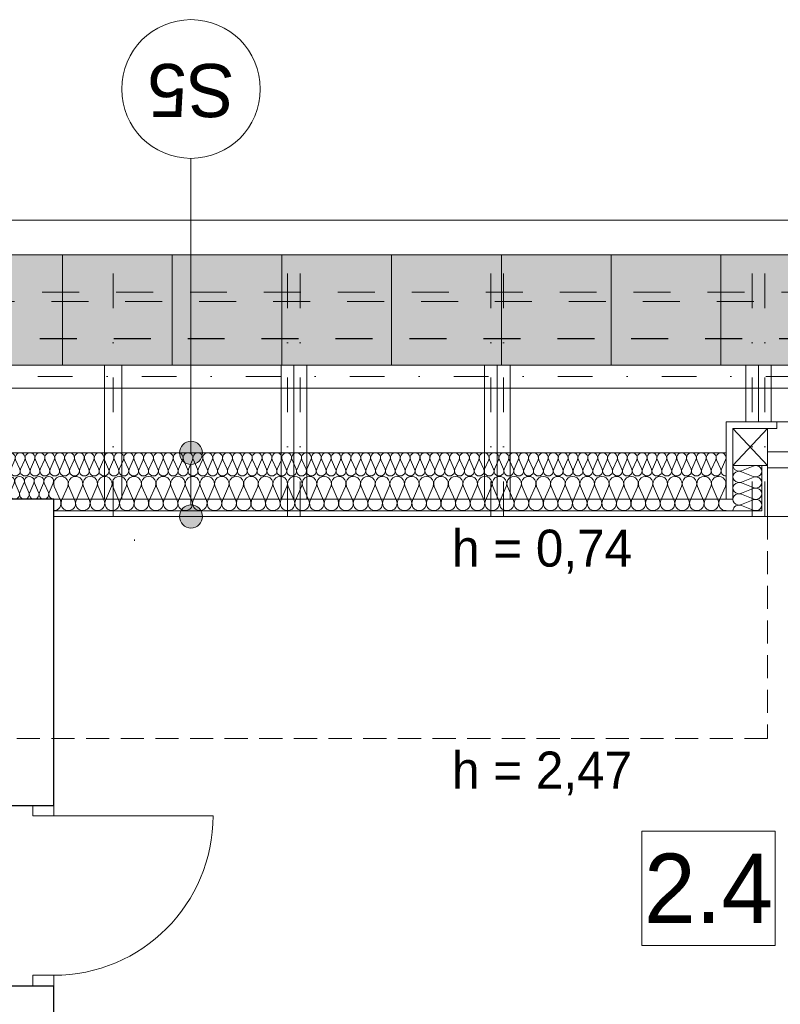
# Model space of a CAD drawing. Extents: x -438200 to -357500, y 15000 to 163871.
# Tile 127 of 148: x -426742 to -423450, y 119345 to 123605. Entities that reach past the tile are written whole.
import ezdxf

# ---------------------------------------------------------------- set-up
doc = ezdxf.new("R2010")
doc.units = 0
doc.header["$MEASUREMENT"] = 0
doc.set_wipeout_variables(frame=1)
for name, pattern in [('Dot & Dashed', [450, 150, -150, 0, -150]), ('Krawędzie ukryte', [150, 100, -50]), ('Przerywana', [320, 160, -160])]:
    doc.linetypes.add(name, pattern=pattern)
for name, color, linetype in [('#podkład', 252, 'Continuous'), ('Arch ocieplenie', 252, 'Continuous'), ('Arch opisy', 252, 'Continuous'), ('Inwent Izolacje', 252, 'Continuous')]:
    doc.layers.add(name, color=color, linetype=linetype)
for name, color, linetype, lineweight in [('Arch dachowki_Nr_Pióra__81', 252, 'Continuous', 9), ('Arch ocieplenie_Nr_Pióra__44', 252, 'Continuous', 13), ('Arch opisy_Nr_Pióra__1', 252, 'Continuous', 25), ('Arch opisy_Nr_Pióra__21', 252, 'Continuous', 9), ('Arch wykończenie_Nr_Pióra__3', 252, 'Continuous', 18), ('Arch wykończenie_Nr_Pióra__4', 252, 'Continuous', 13), ('arch wypelnienia_Nr_Pióra__2', 252, 'Continuous', 13), ('instalacja CO_Nr_Pióra__4', 252, 'Continuous', 13), ('INWENT DACH_Nr_Pióra__21', 252, 'Continuous', 9), ('Inwent Izolacje_Nr_Pióra__44', 252, 'Continuous', 13), ('INWENT KONST. DREWNIANA_Nr_Pióra__2', 252, 'Continuous', 13), ('INWENT KONST. DREWNIANA_Nr_Pióra__21', 252, 'Continuous', 9), ('INWENT OPISY_Nr_Pióra__21', 252, 'Continuous', 9), ('INWENT RURY SPUSTOWE_Nr_Pióra__21', 252, 'Continuous', 9), ('INWENT WYMIARY_Nr_Pióra__21', 252, 'Continuous', 9), ('INWENT. DRZWI_Nr_Pióra__5', 252, 'Continuous', 13), ('INWENT. OKNA_Nr_Pióra__5', 252, 'Continuous', 13), ('INWENT.ŚCIANY_Nr_Pióra__1', 252, 'Continuous', 25), ('INWENT.ŚCIANY_Nr_Pióra__2', 252, 'Continuous', 13), ('INWENT.ŚCIANY_Nr_Pióra__21', 252, 'Continuous', 9), ('Istniejące stropy_Nr_Pióra__5', 252, 'Continuous', 13)]:
    doc.layers.add(name, color=color, linetype=linetype, lineweight=lineweight)
doc.styles.add('GENERATED_STYLE_2', font='txt')
doc.styles.add('GENERATED_STYLE_3', font='txt')
doc.styles.add('GENERATED_STYLE_5', font='txt')

# ---------------------------------------------------------------- blocks, each defined once
blk = doc.blocks.new('Izolacja cieplna 14_221', base_point=(-426974.9, 106497.6))
at = {"layer": 'Arch ocieplenie_Nr_Pióra__44', "linetype": 'Continuous'}
for p, q in [((-426973.2, 106567.8), (-426955.4, 106527.4)), ((-426951.8, 106527.4), (-426934, 106567.8)), ((-426930.4, 106567.8), (-426912.7, 106527.4)), ((-426909.1, 106527.4), (-426891.3, 106567.8)), ((-426887.7, 106567.8), (-426869.9, 106527.4)), ((-426866.3, 106527.4), (-426848.6, 106567.8)), ((-426845, 106567.8), (-426827.2, 106527.4)), ((-426823.6, 106527.4), (-426805.8, 106567.8)), ((-426802.2, 106567.8), (-426784.5, 106527.4)), ((-426780.9, 106527.4), (-426763.1, 106567.8)), ((-426759.5, 106567.8), (-426741.7, 106527.4)), ((-426738.2, 106527.4), (-426720.4, 106567.8)), ((-426716.8, 106567.8), (-426699, 106527.4)), ((-426695.4, 106527.4), (-426677.7, 106567.8)), ((-426674.1, 106567.8), (-426656.3, 106527.4)), ((-426652.7, 106527.4), (-426634.9, 106567.8)), ((-426631.3, 106567.8), (-426613.6, 106527.4)), ((-426610, 106527.4), (-426592.2, 106567.8)), ((-426588.6, 106567.8), (-426570.8, 106527.4)), ((-426567.2, 106527.4), (-426549.5, 106567.8)), ((-426545.9, 106567.8), (-426528.1, 106527.4)), ((-426524.5, 106527.4), (-426506.7, 106567.8)), ((-426503.2, 106567.8), (-426485.4, 106527.4)), ((-426481.8, 106527.4), (-426464, 106567.8)), ((-426460.4, 106567.8), (-426442.7, 106527.4)), ((-426439.1, 106527.4), (-426421.3, 106567.8)), ((-426417.7, 106567.8), (-426399.9, 106527.4)), ((-426396.3, 106527.4), (-426378.6, 106567.8)), ((-426375, 106567.8), (-426357.2, 106527.4)), ((-426353.6, 106527.4), (-426335.8, 106567.8)), ((-426332.2, 106567.8), (-426314.5, 106527.4)), ((-426310.9, 106527.4), (-426293.1, 106567.8)), ((-426289.5, 106567.8), (-426271.7, 106527.4)), ((-426268.2, 106527.4), (-426250.4, 106567.8)), ((-426246.8, 106567.8), (-426229, 106527.4)), ((-426225.4, 106527.4), (-426207.7, 106567.8)), ((-426204.1, 106567.8), (-426186.3, 106527.4)), ((-426182.7, 106527.4), (-426164.9, 106567.8)), ((-426161.3, 106567.8), (-426143.6, 106527.4)), ((-426140, 106527.4), (-426122.2, 106567.8)), ((-426118.6, 106567.8), (-426100.8, 106527.4)), ((-426097.2, 106527.4), (-426079.5, 106567.8)), ((-426075.9, 106567.8), (-426058.1, 106527.4)), ((-426054.5, 106527.4), (-426036.7, 106567.8)), ((-426033.2, 106567.8), (-426015.4, 106527.4)), ((-426011.8, 106527.4), (-425994, 106567.8)), ((-425990.4, 106567.8), (-425972.7, 106527.4)), ((-425969.1, 106527.4), (-425951.3, 106567.8)), ((-425947.7, 106567.8), (-425929.9, 106527.4)), ((-425926.3, 106527.4), (-425908.6, 106567.8)), ((-425905, 106567.8), (-425887.2, 106527.4)), ((-425883.6, 106527.4), (-425865.8, 106567.8)), ((-425862.2, 106567.8), (-425844.5, 106527.4)), ((-425840.9, 106527.4), (-425823.1, 106567.8)), ((-425819.5, 106567.8), (-425801.7, 106527.4)), ((-425798.2, 106527.4), (-425780.4, 106567.8)), ((-425776.8, 106567.8), (-425759, 106527.4)), ((-425755.4, 106527.4), (-425737.7, 106567.8)), ((-425734.1, 106567.8), (-425716.3, 106527.4)), ((-425712.7, 106527.4), (-425694.9, 106567.8)), ((-425691.3, 106567.8), (-425673.6, 106527.4)), ((-425670, 106527.4), (-425652.2, 106567.8)), ((-425648.6, 106567.8), (-425630.8, 106527.4)), ((-425627.2, 106527.4), (-425609.5, 106567.8)), ((-425605.9, 106567.8), (-425588.1, 106527.4)), ((-425584.5, 106527.4), (-425566.7, 106567.8)), ((-425563.2, 106567.8), (-425545.4, 106527.4)), ((-425541.8, 106527.4), (-425524, 106567.8)), ((-425520.4, 106567.8), (-425502.7, 106527.4)), ((-425499.1, 106527.4), (-425481.3, 106567.8)), ((-425477.7, 106567.8), (-425459.9, 106527.4)), ((-425456.3, 106527.4), (-425438.6, 106567.8)), ((-425435, 106567.8), (-425417.2, 106527.4)), ((-425413.6, 106527.4), (-425395.8, 106567.8)), ((-425392.2, 106567.8), (-425374.5, 106527.4)), ((-425370.9, 106527.4), (-425353.1, 106567.8)), ((-425349.5, 106567.8), (-425331.7, 106527.4)), ((-425328.2, 106527.4), (-425310.4, 106567.8)), ((-425306.8, 106567.8), (-425289, 106527.4)), ((-425285.4, 106527.4), (-425267.7, 106567.8)), ((-425264.1, 106567.8), (-425246.3, 106527.4)), ((-425242.7, 106527.4), (-425224.9, 106567.8)), ((-425221.3, 106567.8), (-425203.6, 106527.4)), ((-425200, 106527.4), (-425182.2, 106567.8)), ((-425178.6, 106567.8), (-425160.8, 106527.4)), ((-425157.2, 106527.4), (-425139.5, 106567.8)), ((-425135.9, 106567.8), (-425118.1, 106527.4)), ((-425114.5, 106527.4), (-425096.7, 106567.8)), ((-425093.2, 106567.8), (-425075.4, 106527.4)), ((-425071.8, 106527.4), (-425054, 106567.8)), ((-425050.4, 106567.8), (-425032.7, 106527.4)), ((-425029.1, 106527.4), (-425011.3, 106567.8)), ((-425007.7, 106567.8), (-424989.9, 106527.4)), ((-424986.3, 106527.4), (-424968.6, 106567.8)), ((-424965, 106567.8), (-424947.2, 106527.4)), ((-424943.6, 106527.4), (-424925.8, 106567.8)), ((-424922.2, 106567.8), (-424904.5, 106527.4)), ((-424900.9, 106527.4), (-424883.1, 106567.8)), ((-424879.5, 106567.8), (-424861.7, 106527.4)), ((-424858.2, 106527.4), (-424840.4, 106567.8)), ((-424836.8, 106567.8), (-424819, 106527.4)), ((-424815.4, 106527.4), (-424797.7, 106567.8)), ((-424794.1, 106567.8), (-424776.3, 106527.4)), ((-424772.7, 106527.4), (-424754.9, 106567.8)), ((-424751.3, 106567.8), (-424733.6, 106527.4)), ((-424730, 106527.4), (-424712.2, 106567.8)), ((-424708.6, 106567.8), (-424690.8, 106527.4)), ((-424687.2, 106527.4), (-424669.5, 106567.8)), ((-424665.9, 106567.8), (-424648.1, 106527.4)), ((-424644.5, 106527.4), (-424626.7, 106567.8)), ((-424623.2, 106567.8), (-424605.4, 106527.4)), ((-424601.8, 106527.4), (-424584, 106567.8)), ((-424580.4, 106567.8), (-424562.7, 106527.4)), ((-424559.1, 106527.4), (-424541.3, 106567.8)), ((-424537.7, 106567.8), (-424519.9, 106527.4)), ((-424516.3, 106527.4), (-424498.6, 106567.8)), ((-424495, 106567.8), (-424477.2, 106527.4)), ((-424473.6, 106527.4), (-424455.8, 106567.8)), ((-424452.2, 106567.8), (-424434.5, 106527.4)), ((-424430.9, 106527.4), (-424413.1, 106567.8)), ((-424409.5, 106567.8), (-424391.7, 106527.4)), ((-424388.2, 106527.4), (-424370.4, 106567.8)), ((-424366.8, 106567.8), (-424349, 106527.4)), ((-424345.4, 106527.4), (-424327.7, 106567.8)), ((-424324.1, 106567.8), (-424306.3, 106527.4)), ((-424302.7, 106527.4), (-424284.9, 106567.8)), ((-424281.3, 106567.8), (-424263.6, 106527.4)), ((-424260, 106527.4), (-424242.2, 106567.8)), ((-424238.6, 106567.8), (-424220.8, 106527.4)), ((-424217.2, 106527.4), (-424199.5, 106567.8)), ((-424195.9, 106567.8), (-424178.1, 106527.4)), ((-424174.5, 106527.4), (-424156.7, 106567.8)), ((-424153.2, 106567.8), (-424135.4, 106527.4)), ((-424131.8, 106527.4), (-424114, 106567.8)), ((-424110.4, 106567.8), (-424092.7, 106527.4)), ((-424089.1, 106527.4), (-424071.3, 106567.8)), ((-424067.7, 106567.8), (-424049.9, 106527.4)), ((-424046.3, 106527.4), (-424028.6, 106567.8)), ((-424025, 106567.8), (-424007.2, 106527.4)), ((-424003.6, 106527.4), (-423985.8, 106567.8)), ((-423982.2, 106567.8), (-423964.5, 106527.4)), ((-423960.9, 106527.4), (-423943.1, 106567.8)), ((-423939.5, 106567.8), (-423921.7, 106527.4)), ((-423918.2, 106527.4), (-423900.4, 106567.8)), ((-423896.8, 106567.8), (-423879, 106527.4)), ((-423875.4, 106527.4), (-423857.7, 106567.8)), ((-423854.1, 106567.8), (-423836.3, 106527.4)), ((-423832.7, 106527.4), (-423814.9, 106567.8)), ((-423811.3, 106567.8), (-423793.6, 106527.4)), ((-423790, 106527.4), (-423772.2, 106567.8)), ((-423768.6, 106567.8), (-423750.8, 106527.4)), ((-423747.2, 106527.4), (-423729.5, 106567.8)), ((-423725.9, 106567.8), (-423708.1, 106527.4)), ((-423704.5, 106527.4), (-423686.7, 106567.8))]:
    blk.add_line(p, q, dxfattribs=at)
for centre, start_param, end_param in [((-426953.6, 106576.3), 5.870392, 9.837571), ((-426910.9, 106576.3), 5.870392, 9.837571), ((-426868.1, 106576.3), 5.870392, 9.837571), ((-426825.4, 106576.3), 5.870392, 9.837571), ((-426782.7, 106576.3), 5.870392, 9.837571), ((-426739.9, 106576.3), 5.870392, 9.837571), ((-426697.2, 106576.3), 5.870392, 9.837571), ((-426654.5, 106576.3), 5.870392, 9.837571), ((-426611.8, 106576.3), 5.870392, 9.837571), ((-426569, 106576.3), 5.870392, 9.837571), ((-426526.3, 106576.3), 5.870392, 9.837571), ((-426483.6, 106576.3), 5.870392, 9.837571), ((-426440.9, 106576.3), 5.870392, 9.837571), ((-426398.1, 106576.3), 5.870392, 9.837571), ((-426355.4, 106576.3), 5.870392, 9.837571), ((-426312.7, 106576.3), 5.870392, 9.837571), ((-426269.9, 106576.3), 5.870392, 9.837571), ((-426227.2, 106576.3), 5.870392, 9.837571), ((-426184.5, 106576.3), 5.870392, 9.837571), ((-426141.8, 106576.3), 5.870392, 9.837571), ((-426099, 106576.3), 5.870392, 9.837571), ((-426056.3, 106576.3), 5.870392, 9.837571), ((-426013.6, 106576.3), 5.870392, 9.837571), ((-425970.9, 106576.3), 5.870392, 9.837571), ((-425928.1, 106576.3), 5.870392, 9.837571), ((-425885.4, 106576.3), 5.870392, 9.837571), ((-425842.7, 106576.3), 5.870392, 9.837571), ((-425799.9, 106576.3), 5.870392, 9.837571), ((-425757.2, 106576.3), 5.870392, 9.837571), ((-425714.5, 106576.3), 5.870392, 9.837571), ((-425671.8, 106576.3), 5.870392, 9.837571), ((-425629, 106576.3), 5.870392, 9.837571), ((-425586.3, 106576.3), 5.870392, 9.837571), ((-425543.6, 106576.3), 5.870392, 9.837571), ((-425500.9, 106576.3), 5.870392, 9.837571), ((-425458.1, 106576.3), 5.870392, 9.837571), ((-425415.4, 106576.3), 5.870392, 9.837571), ((-425372.7, 106576.3), 5.870392, 9.837571), ((-425329.9, 106576.3), 5.870392, 9.837571), ((-425287.2, 106576.3), 5.870392, 9.837571), ((-425244.5, 106576.3), 5.870392, 9.837571), ((-425201.8, 106576.3), 5.870392, 9.837571), ((-425159, 106576.3), 5.870392, 9.837571), ((-425116.3, 106576.3), 5.870392, 9.837571), ((-425073.6, 106576.3), 5.870392, 9.837571), ((-425030.9, 106576.3), 5.870392, 9.837571), ((-424988.1, 106576.3), 5.870392, 9.837571), ((-424945.4, 106576.3), 5.870392, 9.837571), ((-424902.7, 106576.3), 5.870392, 9.837571), ((-424859.9, 106576.3), 5.870392, 9.837571), ((-424817.2, 106576.3), 5.870392, 9.837571), ((-424774.5, 106576.3), 5.870392, 9.837571), ((-424731.8, 106576.3), 5.870392, 9.837571), ((-424689, 106576.3), 5.870392, 9.837571), ((-424646.3, 106576.3), 5.870392, 9.837571), ((-424603.6, 106576.3), 5.870392, 9.837571), ((-424560.9, 106576.3), 5.870392, 9.837571), ((-424518.1, 106576.3), 5.870392, 9.837571), ((-424475.4, 106576.3), 5.870392, 9.837571), ((-424432.7, 106576.3), 5.870392, 9.837571), ((-424389.9, 106576.3), 5.870392, 9.837571), ((-424347.2, 106576.3), 5.870392, 9.837571), ((-424304.5, 106576.3), 5.870392, 9.837571), ((-424261.8, 106576.3), 5.870392, 9.837571), ((-424219, 106576.3), 5.870392, 9.837571), ((-424176.3, 106576.3), 5.870392, 9.837571), ((-424133.6, 106576.3), 5.870392, 9.837571), ((-424090.9, 106576.3), 5.870392, 9.837571), ((-424048.1, 106576.3), 5.870392, 9.837571), ((-424005.4, 106576.3), 5.870392, 9.837571), ((-423962.7, 106576.3), 5.870392, 9.837571), ((-423919.9, 106576.3), 5.870392, 9.837571), ((-423877.2, 106576.3), 5.870392, 9.837571), ((-423834.5, 106576.3), 5.870392, 9.837571), ((-423791.8, 106576.3), 5.870392, 9.837571), ((-423749, 106576.3), 5.870392, 9.837571), ((-423706.3, 106576.3), 5.870392, 9.837571), ((-426974.9, 106518.9), 4.712389, 6.695979), ((-426932.2, 106518.9), 2.7288, 6.695979), ((-426889.5, 106518.9), 2.7288, 6.695979), ((-426846.8, 106518.9), 2.7288, 6.695979), ((-426804, 106518.9), 2.7288, 6.695979), ((-426761.3, 106518.9), 2.7288, 6.695979), ((-426718.6, 106518.9), 2.7288, 6.695979), ((-426675.9, 106518.9), 2.7288, 6.695979), ((-426633.1, 106518.9), 2.7288, 6.695979), ((-426590.4, 106518.9), 2.7288, 6.695979), ((-426547.7, 106518.9), 2.7288, 6.695979), ((-426504.9, 106518.9), 2.7288, 6.695979), ((-426462.2, 106518.9), 2.7288, 6.695979), ((-426419.5, 106518.9), 2.7288, 6.695979), ((-426376.8, 106518.9), 2.7288, 6.695979), ((-426334, 106518.9), 2.7288, 6.695979), ((-426291.3, 106518.9), 2.7288, 6.695979), ((-426248.6, 106518.9), 2.7288, 6.695979), ((-426205.9, 106518.9), 2.7288, 6.695979), ((-426163.1, 106518.9), 2.7288, 6.695979), ((-426120.4, 106518.9), 2.7288, 6.695979), ((-426077.7, 106518.9), 2.7288, 6.695979), ((-426034.9, 106518.9), 2.7288, 6.695979), ((-425992.2, 106518.9), 2.7288, 6.695979), ((-425949.5, 106518.9), 2.7288, 6.695979), ((-425906.8, 106518.9), 2.7288, 6.695979), ((-425864, 106518.9), 2.7288, 6.695979), ((-425821.3, 106518.9), 2.7288, 6.695979), ((-425778.6, 106518.9), 2.7288, 6.695979), ((-425735.9, 106518.9), 2.7288, 6.695979), ((-425693.1, 106518.9), 2.7288, 6.695979), ((-425650.4, 106518.9), 2.7288, 6.695979), ((-425607.7, 106518.9), 2.7288, 6.695979), ((-425564.9, 106518.9), 2.7288, 6.695979), ((-425522.2, 106518.9), 2.7288, 6.695979), ((-425479.5, 106518.9), 2.7288, 6.695979), ((-425436.8, 106518.9), 2.7288, 6.695979), ((-425394, 106518.9), 2.7288, 6.695979), ((-425351.3, 106518.9), 2.7288, 6.695979), ((-425308.6, 106518.9), 2.7288, 6.695979), ((-425265.9, 106518.9), 2.7288, 6.695979), ((-425223.1, 106518.9), 2.7288, 6.695979), ((-425180.4, 106518.9), 2.7288, 6.695979), ((-425137.7, 106518.9), 2.7288, 6.695979), ((-425094.9, 106518.9), 2.7288, 6.695979), ((-425052.2, 106518.9), 2.7288, 6.695979), ((-425009.5, 106518.9), 2.7288, 6.695979), ((-424966.8, 106518.9), 2.7288, 6.695979), ((-424924, 106518.9), 2.7288, 6.695979), ((-424881.3, 106518.9), 2.7288, 6.695979), ((-424838.6, 106518.9), 2.7288, 6.695979), ((-424795.9, 106518.9), 2.7288, 6.695979), ((-424753.1, 106518.9), 2.7288, 6.695979), ((-424710.4, 106518.9), 2.7288, 6.695979), ((-424667.7, 106518.9), 2.7288, 6.695979), ((-424624.9, 106518.9), 2.7288, 6.695979), ((-424582.2, 106518.9), 2.7288, 6.695979), ((-424539.5, 106518.9), 2.7288, 6.695979), ((-424496.8, 106518.9), 2.7288, 6.695979), ((-424454, 106518.9), 2.7288, 6.695979), ((-424411.3, 106518.9), 2.7288, 6.695979), ((-424368.6, 106518.9), 2.7288, 6.695979), ((-424325.9, 106518.9), 2.7288, 6.695979), ((-424283.1, 106518.9), 2.7288, 6.695979), ((-424240.4, 106518.9), 2.7288, 6.695979), ((-424197.7, 106518.9), 2.7288, 6.695979), ((-424154.9, 106518.9), 2.7288, 6.695979), ((-424112.2, 106518.9), 2.7288, 6.695979), ((-424069.5, 106518.9), 2.7288, 6.695979), ((-424026.8, 106518.9), 2.7288, 6.695979), ((-423984, 106518.9), 2.7288, 6.695979), ((-423941.3, 106518.9), 2.7288, 6.695979), ((-423898.6, 106518.9), 2.7288, 6.695979), ((-423855.9, 106518.9), 2.7288, 6.695979), ((-423813.1, 106518.9), 2.7288, 6.695979), ((-423770.4, 106518.9), 2.7288, 6.695979), ((-423727.7, 106518.9), 2.7288, 6.695979), ((-423684.9, 106518.9), 2.7288, 4.712389)]:
    blk.add_ellipse(centre, major_axis=(21.4, 0), ratio=0.995514, start_param=start_param, end_param=end_param, dxfattribs=at)
blk = doc.blocks.new('Izolacja cieplna 14_351', base_point=(-423654.9, 106347.6))
at = {"layer": 'Inwent Izolacje_Nr_Pióra__44', "linetype": 'Continuous'}
for p, q in [((-423617.7, 106520.3), (-423567.2, 106540.6)), ((-423567.2, 106495.9), (-423617.7, 106516.2)), ((-423617.7, 106471.5), (-423567.2, 106491.8)), ((-423567.2, 106447.2), (-423617.7, 106467.4)), ((-423617.7, 106422.8), (-423567.2, 106443.1)), ((-423567.2, 106398.4), (-423617.7, 106418.7)), ((-423617.7, 106374), (-423567.2, 106394.3)), ((-423567.2, 106349.7), (-423617.7, 106369.9))]:
    blk.add_line(p, q, dxfattribs=at)
for centre, start_param, end_param in [((-423628.4, 106542.6), 0, 1.983589), ((-423556.5, 106518.2), 1.158003, 5.125183), ((-423628.4, 106493.9), 4.299595, 8.266774), ((-423556.5, 106469.5), 1.158003, 5.125183), ((-423628.4, 106445.1), 4.299595, 8.266774), ((-423628.4, 106396.4), 4.299595, 8.266774), ((-423556.5, 106420.7), 1.158003, 5.125183), ((-423628.4, 106347.6), 4.299596, 6.283185), ((-423556.5, 106372), 1.158003, 5.125183)]:
    blk.add_ellipse(centre, major_axis=(-26.6, 0), ratio=0.916871, start_param=start_param, end_param=end_param, dxfattribs=at)
blk = doc.blocks.new('Izolacja cieplna 14_357', base_point=(-426974.9, 106397.6))
at = {"layer": 'Inwent Izolacje_Nr_Pióra__44', "linetype": 'Continuous'}
for p, q in [((-426973.2, 106466.5), (-426955.6, 106426.9)), ((-426952.1, 106426.9), (-426934.5, 106466.5)), ((-426931, 106466.5), (-426913.4, 106426.9)), ((-426909.8, 106426.9), (-426892.3, 106466.5)), ((-426888.7, 106466.5), (-426871.2, 106426.9)), ((-426867.6, 106426.9), (-426850.1, 106466.5)), ((-426846.5, 106466.5), (-426828.9, 106426.9)), ((-426825.4, 106426.9), (-426807.8, 106466.5)), ((-426804.3, 106466.5), (-426786.7, 106426.9)), ((-426783.2, 106426.9), (-426765.6, 106466.5)), ((-426762.1, 106466.5), (-426744.5, 106426.9)), ((-426741, 106426.9), (-426723.4, 106466.5)), ((-426719.8, 106466.5), (-426702.3, 106426.9)), ((-426698.7, 106426.9), (-426681.2, 106466.5)), ((-426677.6, 106466.5), (-426660.1, 106426.9)), ((-426656.5, 106426.9), (-426638.9, 106466.5)), ((-426635.4, 106466.5), (-426617.8, 106426.9)), ((-426614.3, 106426.9), (-426596.7, 106466.5))]:
    blk.add_line(p, q, dxfattribs=at)
for centre, start_param, end_param in [((-426953.8, 106474.9), 5.870392, 9.837571), ((-426911.6, 106474.9), 5.870392, 9.837571), ((-426869.4, 106474.9), 5.870392, 9.837571), ((-426827.2, 106474.9), 5.870392, 9.837571), ((-426784.9, 106474.9), 5.870392, 9.837571), ((-426742.7, 106474.9), 5.870392, 9.837571), ((-426700.5, 106474.9), 5.870392, 9.837571), ((-426658.3, 106474.9), 5.870392, 9.837571), ((-426616.1, 106474.9), 5.870392, 9.837571), ((-426974.9, 106418.5), 4.712389, 6.695979), ((-426932.7, 106418.5), 2.7288, 6.695979), ((-426890.5, 106418.5), 2.7288, 6.695979), ((-426848.3, 106418.5), 2.7288, 6.695979), ((-426806.1, 106418.5), 2.7288, 6.695979), ((-426763.8, 106418.5), 2.7288, 6.695979), ((-426721.6, 106418.5), 2.7288, 6.695979), ((-426679.4, 106418.5), 2.7288, 6.695979), ((-426637.2, 106418.5), 2.7288, 6.695979), ((-426594.9, 106418.5), 2.7288, 4.712389)]:
    blk.add_ellipse(centre, major_axis=(21.1, 0), ratio=0.988686, start_param=start_param, end_param=end_param, dxfattribs=at)
blk = doc.blocks.new('Izolacja cieplna 14_358', base_point=(-426594.9, 106347.6))
at = {"layer": 'Inwent Izolacje_Nr_Pióra__44', "linetype": 'Continuous'}
for p, q in [((-426592.3, 106451.6), (-426566, 106391.8)), ((-426560.7, 106391.8), (-426534.3, 106451.6)), ((-426529, 106451.6), (-426502.7, 106391.8)), ((-426497.4, 106391.8), (-426471.1, 106451.6)), ((-426465.8, 106451.6), (-426439.5, 106391.8)), ((-426434.1, 106391.8), (-426407.8, 106451.6)), ((-426402.5, 106451.6), (-426376.2, 106391.8)), ((-426370.9, 106391.8), (-426344.6, 106451.6)), ((-426339.2, 106451.6), (-426312.9, 106391.8)), ((-426307.6, 106391.8), (-426281.3, 106451.6)), ((-426276, 106451.6), (-426249.7, 106391.8)), ((-426244.4, 106391.8), (-426218, 106451.6)), ((-426212.7, 106451.6), (-426186.4, 106391.8)), ((-426181.1, 106391.8), (-426154.8, 106451.6)), ((-426149.5, 106451.6), (-426123.1, 106391.8)), ((-426117.8, 106391.8), (-426091.5, 106451.6)), ((-426086.2, 106451.6), (-426059.9, 106391.8)), ((-426054.6, 106391.8), (-426028.3, 106451.6)), ((-426022.9, 106451.6), (-425996.6, 106391.8)), ((-425991.3, 106391.8), (-425965, 106451.6)), ((-425959.7, 106451.6), (-425933.4, 106391.8)), ((-425928.1, 106391.8), (-425901.7, 106451.6)), ((-425896.4, 106451.6), (-425870.1, 106391.8)), ((-425864.8, 106391.8), (-425838.5, 106451.6)), ((-425833.2, 106451.6), (-425806.8, 106391.8)), ((-425801.5, 106391.8), (-425775.2, 106451.6)), ((-425769.9, 106451.6), (-425743.6, 106391.8)), ((-425738.3, 106391.8), (-425712, 106451.6)), ((-425706.6, 106451.6), (-425680.3, 106391.8)), ((-425675, 106391.8), (-425648.7, 106451.6)), ((-425643.4, 106451.6), (-425617.1, 106391.8)), ((-425611.7, 106391.8), (-425585.4, 106451.6)), ((-425580.1, 106451.6), (-425553.8, 106391.8)), ((-425548.5, 106391.8), (-425522.2, 106451.6)), ((-425516.9, 106451.6), (-425490.5, 106391.8)), ((-425485.2, 106391.8), (-425458.9, 106451.6)), ((-425453.6, 106451.6), (-425427.3, 106391.8)), ((-425422, 106391.8), (-425395.6, 106451.6)), ((-425390.3, 106451.6), (-425364, 106391.8)), ((-425358.7, 106391.8), (-425332.4, 106451.6)), ((-425327.1, 106451.6), (-425300.8, 106391.8)), ((-425295.4, 106391.8), (-425269.1, 106451.6)), ((-425263.8, 106451.6), (-425237.5, 106391.8)), ((-425232.2, 106391.8), (-425205.9, 106451.6)), ((-425200.6, 106451.6), (-425174.2, 106391.8)), ((-425168.9, 106391.8), (-425142.6, 106451.6)), ((-425137.3, 106451.6), (-425111, 106391.8)), ((-425105.7, 106391.8), (-425079.3, 106451.6)), ((-425074, 106451.6), (-425047.7, 106391.8)), ((-425042.4, 106391.8), (-425016.1, 106451.6)), ((-425010.8, 106451.6), (-424984.5, 106391.8)), ((-424979.1, 106391.8), (-424952.8, 106451.6)), ((-424947.5, 106451.6), (-424921.2, 106391.8)), ((-424915.9, 106391.8), (-424889.6, 106451.6)), ((-424884.2, 106451.6), (-424857.9, 106391.8)), ((-424852.6, 106391.8), (-424826.3, 106451.6)), ((-424821, 106451.6), (-424794.7, 106391.8)), ((-424789.4, 106391.8), (-424763, 106451.6)), ((-424757.7, 106451.6), (-424731.4, 106391.8)), ((-424726.1, 106391.8), (-424699.8, 106451.6)), ((-424694.5, 106451.6), (-424668.1, 106391.8)), ((-424662.8, 106391.8), (-424636.5, 106451.6)), ((-424631.2, 106451.6), (-424604.9, 106391.8)), ((-424599.6, 106391.8), (-424573.3, 106451.6)), ((-424567.9, 106451.6), (-424541.6, 106391.8)), ((-424536.3, 106391.8), (-424510, 106451.6)), ((-424504.7, 106451.6), (-424478.4, 106391.8)), ((-424473.1, 106391.8), (-424446.7, 106451.6)), ((-424441.4, 106451.6), (-424415.1, 106391.8)), ((-424409.8, 106391.8), (-424383.5, 106451.6)), ((-424378.2, 106451.6), (-424351.8, 106391.8)), ((-424346.5, 106391.8), (-424320.2, 106451.6)), ((-424314.9, 106451.6), (-424288.6, 106391.8)), ((-424283.3, 106391.8), (-424257, 106451.6)), ((-424251.6, 106451.6), (-424225.3, 106391.8)), ((-424220, 106391.8), (-424193.7, 106451.6)), ((-424188.4, 106451.6), (-424162.1, 106391.8)), ((-424156.7, 106391.8), (-424130.4, 106451.6)), ((-424125.1, 106451.6), (-424098.8, 106391.8)), ((-424093.5, 106391.8), (-424067.2, 106451.6)), ((-424061.9, 106451.6), (-424035.5, 106391.8)), ((-424030.2, 106391.8), (-424003.9, 106451.6)), ((-423998.6, 106451.6), (-423972.3, 106391.8)), ((-423967, 106391.8), (-423940.6, 106451.6)), ((-423935.3, 106451.6), (-423909, 106391.8)), ((-423903.7, 106391.8), (-423877.4, 106451.6)), ((-423872.1, 106451.6), (-423845.8, 106391.8)), ((-423840.4, 106391.8), (-423814.1, 106451.6)), ((-423808.8, 106451.6), (-423782.5, 106391.8)), ((-423777.2, 106391.8), (-423750.9, 106451.6)), ((-423745.6, 106451.6), (-423719.2, 106391.8)), ((-423713.9, 106391.8), (-423687.6, 106451.6))]:
    blk.add_line(p, q, dxfattribs=at)
for centre, start_param, end_param in [((-426563.3, 106464.2), 5.870392, 9.837571), ((-426500.1, 106464.2), 5.870392, 9.837571), ((-426436.8, 106464.2), 5.870392, 9.837571), ((-426373.5, 106464.2), 5.870392, 9.837571), ((-426310.3, 106464.2), 5.870392, 9.837571), ((-426247, 106464.2), 5.870392, 9.837571), ((-426183.8, 106464.2), 5.870392, 9.837571), ((-426120.5, 106464.2), 5.870392, 9.837571), ((-426057.2, 106464.2), 5.870392, 9.837571), ((-425994, 106464.2), 5.870392, 9.837571), ((-425930.7, 106464.2), 5.870392, 9.837571), ((-425867.4, 106464.2), 5.870392, 9.837571), ((-425804.2, 106464.2), 5.870392, 9.837571), ((-425740.9, 106464.2), 5.870392, 9.837571), ((-425677.7, 106464.2), 5.870392, 9.837571), ((-425614.4, 106464.2), 5.870392, 9.837571), ((-425551.1, 106464.2), 5.870392, 9.837571), ((-425487.9, 106464.2), 5.870392, 9.837571), ((-425424.6, 106464.2), 5.870392, 9.837571), ((-425361.4, 106464.2), 5.870392, 9.837571), ((-425298.1, 106464.2), 5.870392, 9.837571), ((-425234.8, 106464.2), 5.870392, 9.837571), ((-425171.6, 106464.2), 5.870392, 9.837571), ((-425108.3, 106464.2), 5.870392, 9.837571), ((-425045.1, 106464.2), 5.870392, 9.837571), ((-424981.8, 106464.2), 5.870392, 9.837571), ((-424918.5, 106464.2), 5.870392, 9.837571), ((-424855.3, 106464.2), 5.870392, 9.837571), ((-424792, 106464.2), 5.870392, 9.837571), ((-424728.8, 106464.2), 5.870392, 9.837571), ((-424665.5, 106464.2), 5.870392, 9.837571), ((-424602.2, 106464.2), 5.870392, 9.837571), ((-424539, 106464.2), 5.870392, 9.837571), ((-424475.7, 106464.2), 5.870392, 9.837571), ((-424412.4, 106464.2), 5.870392, 9.837571), ((-424349.2, 106464.2), 5.870392, 9.837571), ((-424285.9, 106464.2), 5.870392, 9.837571), ((-424222.7, 106464.2), 5.870392, 9.837571), ((-424159.4, 106464.2), 5.870392, 9.837571), ((-424096.1, 106464.2), 5.870392, 9.837571), ((-424032.9, 106464.2), 5.870392, 9.837571), ((-423969.6, 106464.2), 5.870392, 9.837571), ((-423906.4, 106464.2), 5.870392, 9.837571), ((-423843.1, 106464.2), 5.870392, 9.837571), ((-423779.8, 106464.2), 5.870392, 9.837571), ((-423716.6, 106464.2), 5.870392, 9.837571), ((-426594.9, 106379.1), 4.712389, 6.695979), ((-426531.7, 106379.1), 2.7288, 6.695979), ((-426468.4, 106379.1), 2.7288, 6.695979), ((-426405.2, 106379.1), 2.7288, 6.695979), ((-426341.9, 106379.1), 2.7288, 6.695979), ((-426278.6, 106379.1), 2.7288, 6.695979), ((-426215.4, 106379.1), 2.7288, 6.695979), ((-426152.1, 106379.1), 2.7288, 6.695979), ((-426088.9, 106379.1), 2.7288, 6.695979), ((-426025.6, 106379.1), 2.7288, 6.695979), ((-425962.3, 106379.1), 2.7288, 6.695979), ((-425899.1, 106379.1), 2.7288, 6.695979), ((-425835.8, 106379.1), 2.7288, 6.695979), ((-425772.6, 106379.1), 2.7288, 6.695979), ((-425709.3, 106379.1), 2.7288, 6.695979), ((-425646, 106379.1), 2.7288, 6.695979), ((-425582.8, 106379.1), 2.7288, 6.695979), ((-425519.5, 106379.1), 2.7288, 6.695979), ((-425456.3, 106379.1), 2.7288, 6.695979), ((-425393, 106379.1), 2.7288, 6.695979), ((-425329.7, 106379.1), 2.7288, 6.695979), ((-425266.5, 106379.1), 2.7288, 6.695979), ((-425203.2, 106379.1), 2.7288, 6.695979), ((-425139.9, 106379.1), 2.7288, 6.695979), ((-425076.7, 106379.1), 2.7288, 6.695979), ((-425013.4, 106379.1), 2.7288, 6.695979), ((-424950.2, 106379.1), 2.7288, 6.695979), ((-424886.9, 106379.1), 2.7288, 6.695979), ((-424823.6, 106379.1), 2.7288, 6.695979), ((-424760.4, 106379.1), 2.7288, 6.695979), ((-424697.1, 106379.1), 2.7288, 6.695979), ((-424633.9, 106379.1), 2.7288, 6.695979), ((-424570.6, 106379.1), 2.7288, 6.695979), ((-424507.3, 106379.1), 2.7288, 6.695979), ((-424444.1, 106379.1), 2.7288, 6.695979), ((-424380.8, 106379.1), 2.7288, 6.695979), ((-424317.6, 106379.1), 2.7288, 6.695979), ((-424254.3, 106379.1), 2.7288, 6.695979), ((-424191, 106379.1), 2.7288, 6.695979), ((-424127.8, 106379.1), 2.7288, 6.695979), ((-424064.5, 106379.1), 2.7288, 6.695979), ((-424001.3, 106379.1), 2.7288, 6.695979), ((-423938, 106379.1), 2.7288, 6.695979), ((-423874.7, 106379.1), 2.7288, 6.695979), ((-423811.5, 106379.1), 2.7288, 6.695979), ((-423748.2, 106379.1), 2.7288, 6.695979), ((-423684.9, 106379.1), 2.7288, 4.712389)]:
    blk.add_ellipse(centre, major_axis=(31.6, 0), ratio=0.996071, start_param=start_param, end_param=end_param, dxfattribs=at)
blk = doc.blocks.new('Linia_162', base_point=(-426000.6, 106597.6))
at = {"layer": 'Arch opisy_Nr_Pióra__21', "linetype": 'Continuous'}
blk.add_line((-426000.6, 106597.6), (-426000.6, 107871.8), dxfattribs=at)
blk.add_circle((-426000.6, 108171.8), 300, dxfattribs=at)
blk = doc.blocks.new('Linia_163', base_point=(-426000.6, 106322.6))
at = {"layer": 'Arch opisy_Nr_Pióra__21', "linetype": 'Continuous'}
for points in [[(-425950.6, 106597.6), (-425954.4, 106616.7), (-425965.2, 106633), (-425981.4, 106643.8), (-426000.6, 106647.6), (-426019.7, 106643.8), (-426035.9, 106633), (-426046.8, 106616.7), (-426050.6, 106597.6), (-426046.8, 106578.5), (-426035.9, 106562.3), (-426019.7, 106551.4), (-426000.6, 106547.6), (-425981.4, 106551.4), (-425965.2, 106562.3), (-425954.4, 106578.5)], [(-425950.6, 106322.6), (-425954.4, 106341.7), (-425965.2, 106358), (-425981.4, 106368.8), (-426000.6, 106372.6), (-426019.7, 106368.8), (-426035.9, 106358), (-426046.8, 106341.7), (-426050.6, 106322.6), (-426046.8, 106303.5), (-426035.9, 106287.3), (-426019.7, 106276.4), (-426000.6, 106272.6), (-425981.4, 106276.4), (-425965.2, 106287.3), (-425954.4, 106303.5)]]:
    blk.add_hatch(color=256, dxfattribs=at).paths.add_polyline_path(points, flags=0)
blk.add_line((-426000.6, 106372.6), (-426000.6, 106547.6), dxfattribs=at)
for centre in [(-426000.6, 106597.6), (-426000.6, 106322.6)]:
    blk.add_circle(centre, 50, dxfattribs=at)
blk = doc.blocks.new('poddasze')
at = {"layer": 'arch wypelnienia_Nr_Pióra__2', "linetype": 'Continuous', "lineweight": 0}
blk.add_hatch(color=252, dxfattribs=at).paths.add_polyline_path([(-414324.9, 91140.1), (-430714.9, 91140.1), (-430714.9, 91616.3), (-414324.9, 91616.3)], flags=0)
at = {"layer": 'Arch dachowki_Nr_Pióra__81', "color": 252, "linetype": 'Continuous'}
for p, q in [((-426557.4, 91140.1), (-426557.4, 91616.3)), ((-426082.4, 91140.1), (-426082.4, 91616.3)), ((-425607.4, 91140.1), (-425607.4, 91616.3)), ((-425132.4, 91140.1), (-425132.4, 91616.3)), ((-424657.4, 91140.1), (-424657.4, 91616.3)), ((-424182.4, 91140.1), (-424182.4, 91616.3)), ((-423707.4, 91140.1), (-423707.4, 91616.3))]:
    blk.add_line(p, q, dxfattribs=at)
at = {"layer": 'Arch wykończenie_Nr_Pióra__3', "color": 252, "linetype": 'Przerywana'}
blk.add_line((-430484.9, 91455.1), (-414514.9, 91455.1), dxfattribs=at)
at = {"layer": 'Arch wykończenie_Nr_Pióra__4', "color": 252, "linetype": 'Continuous'}
blk.add_line((-429804.9, 90760.1), (-423684.9, 90760.1), dxfattribs=at)
at = {"layer": 'instalacja CO_Nr_Pióra__4', "color": 252, "linetype": 'Continuous'}
blk.add_line((-426244.9, 90385.1), (-426244.9, 90380.1), dxfattribs=at)
at = {"layer": 'INWENT DACH_Nr_Pióra__21', "color": 252, "linetype": 'Continuous'}
blk.add_line((-414324.9, 91616.3), (-430714.9, 91616.3), dxfattribs=at)
at = {"layer": 'INWENT KONST. DREWNIANA_Nr_Pióra__2', "color": 252, "linetype": 'Continuous'}
for p, q in [((-426374.9, 91140.1), (-426374.9, 90560.1)), ((-426299.9, 91140.1), (-426299.9, 90560.1)), ((-425609.9, 91140.1), (-425609.9, 90560.1)), ((-425554.9, 91140.1), (-425554.9, 90560.1)), ((-425554.9, 91140.1), (-425554.9, 90560.1)), ((-425499.9, 91140.1), (-425499.9, 90560.1)), ((-424729.9, 91140.1), (-424729.9, 90560.1)), ((-424674.9, 91140.1), (-424674.9, 90560.1)), ((-424674.9, 91140.1), (-424674.9, 90560.1)), ((-424619.9, 91140.1), (-424619.9, 90560.1)), ((-423599.9, 91140.1), (-423599.9, 90895.1)), ((-423544.9, 91140.1), (-423544.9, 90895.1)), ((-423544.9, 91140.1), (-423544.9, 90895.1)), ((-423489.9, 91140.1), (-423489.9, 90895.1))]:
    blk.add_line(p, q, dxfattribs=at)
at = {"layer": 'INWENT KONST. DREWNIANA_Nr_Pióra__21', "color": 252, "linetype": 'Dot & Dashed'}
for p, q in [((-426337.4, 91536.7), (-426337.4, 90485.1)), ((-425582.4, 91536.7), (-425582.4, 90485.1)), ((-425527.4, 91536.7), (-425527.4, 90485.1)), ((-424702.4, 91536.7), (-424702.4, 90485.1)), ((-424647.4, 91536.7), (-424647.4, 90485.1)), ((-423572.4, 91536.7), (-423572.4, 90485.1)), ((-423517.4, 91536.7), (-423517.4, 90485.1)), ((-430714.9, 91090.1), (-414324.9, 91090.1)), ((-430714.9, 91090.1), (-414324.9, 91090.1))]:
    blk.add_line(p, q, dxfattribs=at)
at = {"layer": 'INWENT KONST. DREWNIANA_Nr_Pióra__21', "color": 252, "linetype": 'Continuous'}
for p, q in [((-414324.9, 91140.1), (-430714.9, 91140.1)), ((-414324.9, 91040.1), (-430714.9, 91040.1)), ((-423654.9, 90865.1), (-423654.9, 90705.1)), ((-423504.9, 90865.1), (-423654.9, 90865.1)), ((-423504.9, 90705.1), (-423654.9, 90865.1)), ((-423654.9, 90705.1), (-423504.9, 90865.1)), ((-423504.9, 90705.1), (-423504.9, 90865.1)), ((-423654.9, 90705.1), (-423504.9, 90705.1))]:
    blk.add_line(p, q, dxfattribs=at)
at = {"layer": 'INWENT RURY SPUSTOWE_Nr_Pióra__21', "color": 252, "linetype": 'Continuous'}
blk.add_line((-414324.9, 91766.3), (-430714.9, 91766.3), dxfattribs=at)
at = {"layer": 'INWENT. DRZWI_Nr_Pióra__5', "color": 252, "linetype": 'Continuous'}
for p, q in [((-426684.9, 89190.1), (-426684.9, 89235.1)), ((-426594.9, 89235.1), (-426594.9, 89190.1)), ((-426594.9, 89190.1), (-426684.9, 89190.1)), ((-426594.9, 89190.1), (-425904.9, 89190.1)), ((-426594.9, 88500.1), (-426684.9, 88500.1)), ((-426684.9, 88500.1), (-426684.9, 88455.1)), ((-426594.9, 88455.1), (-426594.9, 88500.1))]:
    blk.add_line(p, q, dxfattribs=at)
blk.add_arc((-426594.9, 89190.1), 690, 270, 0, dxfattribs=at)
at = {"layer": 'INWENT. OKNA_Nr_Pióra__5', "color": 252, "linetype": 'Continuous'}
for p, q in [((-421714.9, 90765.1), (-423504.9, 90765.1)), ((-423504.9, 90695.1), (-423504.9, 90765.1)), ((-421714.9, 90695.1), (-423504.9, 90695.1))]:
    blk.add_line(p, q, dxfattribs=at)
at = {"layer": 'INWENT.ŚCIANY_Nr_Pióra__1', "color": 252, "linetype": 'Przerywana'}
blk.add_line((-429854.9, 91255.1), (-415204.9, 91255.1), dxfattribs=at)
at = {"layer": 'INWENT.ŚCIANY_Nr_Pióra__1', "color": 252, "linetype": 'Continuous'}
for p, q in [((-426594.9, 90560.1), (-426974.9, 90560.1)), ((-426594.9, 89235.1), (-426594.9, 90560.1)), ((-426974.9, 89235.1), (-426594.9, 89235.1)), ((-426974.9, 88455.1), (-426594.9, 88455.1)), ((-426594.9, 87195.1), (-426594.9, 88455.1))]:
    blk.add_line(p, q, dxfattribs=at)
at = {"layer": 'INWENT.ŚCIANY_Nr_Pióra__2', "color": 252, "linetype": 'Przerywana'}
blk.add_line((-430444.9, 91415.1), (-414594.9, 91415.1), dxfattribs=at)
at = {"layer": 'INWENT.ŚCIANY_Nr_Pióra__21', "color": 252, "linetype": 'Continuous'}
for p, q in [((-423464.9, 90895.1), (-423684.9, 90895.1)), ((-423684.9, 90895.1), (-423684.9, 90560.1)), ((-423464.9, 90865.1), (-423654.9, 90865.1)), ((-423654.9, 90865.1), (-423654.9, 90560.1)), ((-423504.9, 90865.1), (-423504.9, 90765.1)), ((-423464.9, 90895.1), (-423464.9, 90865.1)), ((-423464.9, 90895.1), (-421754.9, 90895.1)), ((-423504.9, 90695.1), (-423504.9, 90765.1)), ((-423529.9, 90705.1), (-423529.9, 90510.1)), ((-423504.9, 90705.1), (-423504.9, 90485.1)), ((-423654.9, 90560.1), (-426594.9, 90560.1)), ((-423529.9, 90510.1), (-426594.9, 90510.1)), ((-423504.9, 90485.1), (-426594.9, 90485.1)), ((-421714.9, 90485.1), (-423504.9, 90485.1))]:
    blk.add_line(p, q, dxfattribs=at)
at = {"layer": 'Istniejące stropy_Nr_Pióra__5', "color": 252, "linetype": 'Krawędzie ukryte'}
for p, q in [((-423504.9, 90485.1), (-423504.9, 89525.1)), ((-423504.9, 89525.1), (-429854.9, 89525.1))]:
    blk.add_line(p, q, dxfattribs=at)
at = {"layer": 'Arch ocieplenie', "color": 252, "linetype": 'Continuous', "lineweight": 13}
blk.add_blockref('Izolacja cieplna 14_221', (-426974.9, 90660.1), dxfattribs=at)
at = {"layer": 'Arch opisy', "color": 252, "linetype": 'Continuous'}
for name, p in [('Linia_162', (-426000.6, 90760.1)), ('Linia_163', (-426000.6, 90485.1))]:
    blk.add_blockref(name, p, dxfattribs=at)
at = {"layer": 'Inwent Izolacje', "color": 252, "linetype": 'Continuous', "lineweight": 13}
for name, p in [('Izolacja cieplna 14_351', (-423654.9, 90510.1)), ('Izolacja cieplna 14_357', (-426974.9, 90560.1)), ('Izolacja cieplna 14_358', (-426594.9, 90510.1))]:
    blk.add_blockref(name, p, dxfattribs=at)
at = {"layer": 'Arch opisy_Nr_Pióra__1', "color": 252, "linetype": 'Continuous', "insert": (-426000.6, 92212.8), "char_height": 230, "attachment_point": 2, "rotation": 180, "style": 'GENERATED_STYLE_5'}
blk.add_mtext('{S5}', dxfattribs=at)
at = {"layer": 'INWENT WYMIARY_Nr_Pióra__21', "color": 252, "linetype": 'Continuous', "char_height": 160, "attachment_point": 8, "style": 'GENERATED_STYLE_2'}
for s, insert in [('{h = 0,74}', (-424481.1, 90238.2)), ('{h = 2,47}', (-424481.1, 89278.2))]:
    blk.add_mtext(s, dxfattribs=dict(at, insert=insert))
at = {"color": 252, "linetype": 'Continuous', "ltscale": 1746027.619971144}
blk.add_wipeout([(-424048.7, 89123.7), (-423472.7, 89123.7), (-423472.7, 88629.5), (-424048.7, 88629.5)], dxfattribs=at).dxf.layer = 'INWENT OPISY_Nr_Pióra__21'
at = {"layer": 'INWENT OPISY_Nr_Pióra__21', "color": 252, "linetype": 'Continuous', "flags": 128}
blk.add_lwpolyline([(-424048.7, 89123.7), (-423472.7, 89123.7), (-423472.7, 88629.5), (-424048.7, 88629.5)], close=True, dxfattribs=at)
at = {"layer": 'INWENT OPISY_Nr_Pióra__21', "color": 252, "linetype": 'Continuous', "insert": (-423760.7, 88726.6), "char_height": 300, "attachment_point": 8, "style": 'GENERATED_STYLE_3'}
blk.add_mtext('{2.4 }', dxfattribs=at)

msp = doc.modelspace()

# ---------------------------------------------------------------- block references
at = {"layer": '#podkład', "color": 3, "lineweight": 50}
msp.add_blockref('poddasze', (0, 30970.8), dxfattribs=at)

doc.saveas('drawing.dxf')
